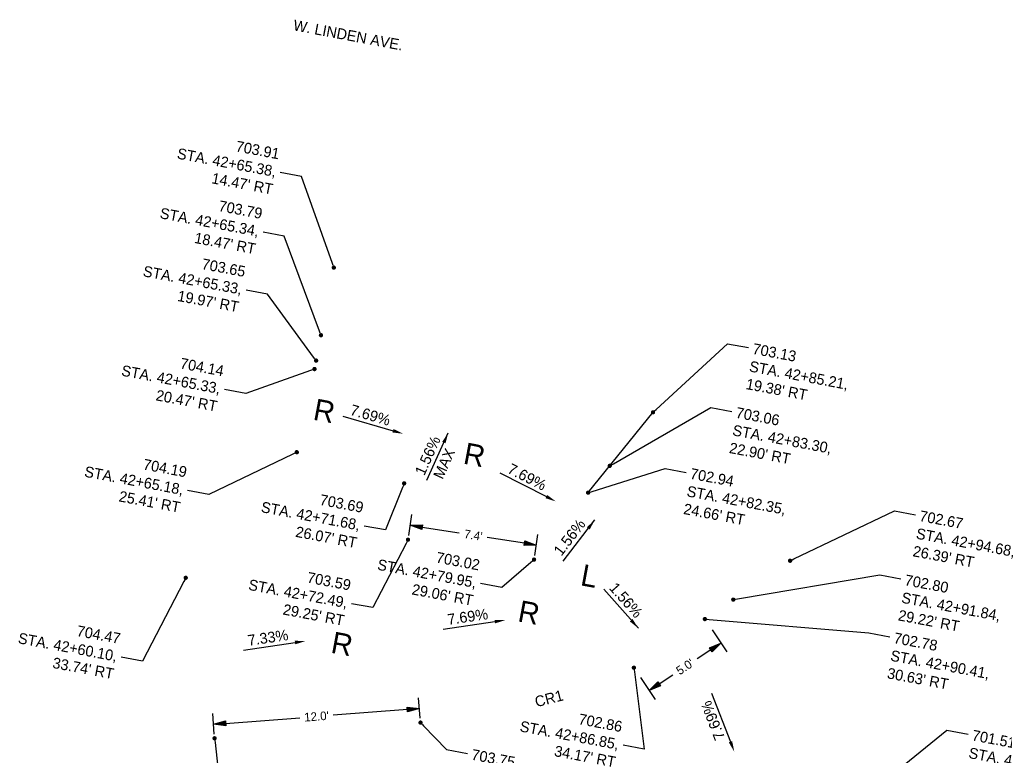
# Model space of a CAD drawing. Header units: feet. Extents: x 1464127 to 1492048, y 602360 to 652423.
# Tile 2 of 13: x 1464133 to 1464190, y 602396 to 602438. Entities that reach past the tile are written whole.
import ezdxf
from ezdxf import colors
from ezdxf.entities.mleader import LeaderData, LeaderLine
from ezdxf.math import Vec2, Vec3

# ---------------------------------------------------------------- set-up
doc = ezdxf.new("R2010")
doc.units = ezdxf.units.FT
doc.header["$MEASUREMENT"] = 0
doc.layers.add('DT_P_Feature_Line', color=2, linetype='Continuous', plot=False)
doc.layers.add('GE_P_CL_Text', color=4, linetype='Continuous')
doc.layers.add('PV_P_Text', color=8, linetype='Continuous')
doc.styles.add('Slanted-Normal', font='font31.shx', dxfattribs={"height": 0.1})
doc.styles.get("Standard").update_dxf_attribs({"font": 'font31.shx'})
doc.dimstyles.new('Dec-1  Slanted', dxfattribs={"dimtxt": 0.14, "dimasz": 0.14, "dimexe": 0.07000000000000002, "dimexo": 0.07000000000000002, "dimgap": 0.07000000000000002, "dimtad": 1, "dimdec": 1, "dimzin": 3, "dimdsep": 46, "dimtxsty": 'Slanted-Normal', "dimblk": 'Dim1', "dimcen": 0, "dimclrd": 95, "dimclre": 95, "dimclrt": 7, "dimadec": 1, "dimazin": 3, "dimtfac": 1, "dimtdec": 1, "dimtix": 1, "dimtofl": 0, "dimtmove": 1, "dimatfit": 3, "dimldrblk": 'Dim1', "dimfxl": 1, "dimtolj": 1, "dimtzin": 0, "dimlwd": -1, "dimlwe": -1, "dimarcsym": 0})

# ---------------------------------------------------------------- blocks, each defined once
blk = doc.blocks.new('_Dot')
at = {"color": 0, "linetype": 'ByBlock', "lineweight": -2}
blk.add_line((-0.5, 0), (-1, 0), dxfattribs=at)
at = {"color": 0, "linetype": 'ByBlock', "const_width": 0.5}
blk.add_lwpolyline([(-0.25, 0, 1), (0.25, 0, 1)], format="xyb", close=True, dxfattribs=at)
blk = doc.blocks.new('Dim1')
h = blk.add_hatch(color=4)
h.dxf.hatch_style = 1
h.paths.add_polyline_path([(0, 0), (-1.000000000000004, -0.1999999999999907), (-1.000000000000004, 0.1999999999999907)])
at = {"color": 4}
blk.add_lwpolyline([(0, 0), (-1.000000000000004, -0.1999999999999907), (-1.000000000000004, 0.1999999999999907), (0, 0)], dxfattribs=at)
blk = doc.blocks.new('*D1128')
at = {"layer": 'Defpoints', "color": 0, "transparency": 16777216}
for p in [(1464173.323245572, 602403.2395406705, 135.8839999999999), (1464173.967064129, 602402.2690254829), (1464169.156680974, 602400.4755328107, 135.8839999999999)]:
    blk.add_point(p, dxfattribs=at)
at = {"layer": 'PV_P_Text', "color": 95, "linetype": 'Continuous', "transparency": 16777216}
for p, q in [((1464173.461445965, 602403.0312124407), (1464174.312565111, 602401.7482049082)), ((1464173.383745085, 602401.8820643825), (1464172.591436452, 602401.3564641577)), ((1464169.294881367, 602400.2672045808), (1464170.146000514, 602398.9841970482)), ((1464170.383818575, 602399.8919787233), (1464171.176127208, 602400.4175789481))]:
    blk.add_line(p, q, dxfattribs=at)
at = {"layer": 'PV_P_Text', "color": 95, "transparency": 16777216, "xscale": 0.7000000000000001, "yscale": 0.7000000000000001, "zscale": 0.7000000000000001}
for p, rotation in [((1464173.967064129, 602402.2690254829), 33.55942562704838), ((1464169.800499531, 602399.505017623), 213.5594256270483)]:
    blk.add_blockref('Dim1', p, dxfattribs=dict(at, rotation=rotation))
at = {"layer": 'PV_P_Text', "color": 7, "transparency": 16777216, "insert": (1464171.88378183, 602400.8870215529), "char_height": 0.5, "attachment_point": 5, "rotation": 33.55942562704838, "style": 'Slanted-Normal'}
blk.add_mtext("\\A1;5.0'", dxfattribs=at)
blk = doc.blocks.new('*D1135')
at = {"layer": 'Defpoints', "color": 0, "transparency": 16777216}
for p in [(1464155.790657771, 602408.2723660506, 838.9409999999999), (1464163.246010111, 602407.9576718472), (1464163.112767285, 602407.1148306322, 838.9409999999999)]:
    blk.add_point(p, dxfattribs=at)
at = {"layer": 'PV_P_Text', "color": 95, "linetype": 'Continuous', "transparency": 16777216}
for p, q in [((1464155.829694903, 602408.5192994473), (1464156.021493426, 602409.7325407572)), ((1464156.615314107, 602409.0059032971), (1464158.771642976, 602408.6650142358)), ((1464162.5545966, 602408.0669758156), (1464160.398267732, 602408.4078648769)), ((1464163.151804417, 602407.3617640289), (1464163.34360294, 602408.5750053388))]:
    blk.add_line(p, q, dxfattribs=at)
at = {"layer": 'PV_P_Text', "color": 95, "transparency": 16777216, "xscale": 0.7, "yscale": 0.7, "zscale": 0.7}
for p, rotation in [((1464155.923900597, 602409.1152072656), 171.01658691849), ((1464163.246010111, 602407.9576718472), 351.01658691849)]:
    blk.add_blockref('Dim1', p, dxfattribs=dict(at, rotation=rotation))
at = {"layer": 'PV_P_Text', "color": 7, "transparency": 16777216, "insert": (1464159.584955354, 602408.5364395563), "char_height": 0.5, "attachment_point": 5, "rotation": 351.01658691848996, "style": 'Slanted-Normal'}
blk.add_mtext("\\A1;7.4'", dxfattribs=at)
blk = doc.blocks.new('*D1137')
at = {"layer": 'Defpoints', "color": 0, "transparency": 16777216}
for p in [(1464156.456998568, 602398.4591826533), (1464156.519, 602397.6459999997, 838.9409999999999), (1464144.553728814, 602396.7337031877, 838.9409999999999)]:
    blk.add_point(p, dxfattribs=at)
at = {"layer": 'PV_P_Text', "color": 95, "linetype": 'Continuous', "transparency": 16777216}
for p, q in [((1464156.499993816, 602397.8952764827), (1464156.409483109, 602399.082373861)), ((1464144.534722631, 602396.9829796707), (1464144.444211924, 602398.1700770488)), ((1464155.759024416, 602398.4059653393), (1464151.433879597, 602398.0761929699)), ((1464145.189701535, 602397.6001031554), (1464149.514846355, 602397.9298755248))]:
    blk.add_line(p, q, dxfattribs=at)
at = {"layer": 'PV_P_Text', "color": 95, "transparency": 16777216, "xscale": 0.7000000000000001, "yscale": 0.7000000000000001, "zscale": 0.7000000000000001}
for p, rotation in [((1464156.456998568, 602398.4591826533), 4.360103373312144), ((1464144.491727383, 602397.5468858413), 184.3601033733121)]:
    blk.add_blockref('Dim1', p, dxfattribs=dict(at, rotation=rotation))
at = {"layer": 'PV_P_Text', "color": 7, "transparency": 16777216, "insert": (1464150.474362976, 602398.0030342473), "char_height": 0.5, "attachment_point": 5, "rotation": 4.360103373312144, "style": 'Slanted-Normal'}
blk.add_mtext("\\A1;12.0'", dxfattribs=at)

msp = doc.modelspace()

# ---------------------------------------------------------------- linework, layer by layer
at = {"layer": 'DT_P_Feature_Line', "flags": 128}
msp.add_lwpolyline([(1464166.254939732, 602411.0041432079), (1464170.025546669, 602415.6713182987)], dxfattribs=at)
at = {"layer": 'PV_P_Text', "color": 7, "linetype": 'ByBlock', "lineweight": -2}
for points in [[(1464152.008804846, 602415.4436538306), (1464154.91926515, 602414.6008963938)], [(1464156.891890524, 602411.7223898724), (1464158.131753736, 602414.4871246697)], [(1464161.128980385, 602412.1521474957), (1464163.828229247, 602410.7755303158)], [(1464164.800285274, 602407.0222851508), (1464166.646238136, 602409.4250912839)], [(1464167.165037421, 602405.3929307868), (1464169.17426859, 602403.1248899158)], [(1464157.833483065, 602403.0740902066), (1464160.831642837, 602403.5123335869)], [(1464146.22734487, 602401.8583184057), (1464149.225504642, 602402.296561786)]]:
    msp.add_lwpolyline(points, dxfattribs=at)
at = {"layer": 'PV_P_Text', "color": 7, "linetype": 'ByBlock', "lineweight": -2, "elevation": 859.4659999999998}
msp.add_lwpolyline([(1464173.433235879, 602399.3601854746), (1464174.525923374, 602396.5340479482)], dxfattribs=at)
at = {"layer": 'PV_P_Text', "color": 7}
for points in [[(1464154.890292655, 602414.5008399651), (1464155.519603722, 602414.4270614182), (1464154.948237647, 602414.7009528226)], [(1464157.780961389, 602413.9594690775), (1464158.131753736, 602414.4871246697), (1464157.97105468, 602413.8742205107)], [(1464163.780903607, 602410.6827349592), (1464164.385001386, 602410.4915764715), (1464163.875554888, 602410.8683256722)], [(1464166.182870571, 602408.9929267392), (1464166.646238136, 602409.4250912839), (1464166.34807894, 602408.8660056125)], [(1464168.837797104, 602403.6617908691), (1464169.17426859, 602403.1248899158), (1464168.681854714, 602403.5236433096)], [(1464160.846708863, 602403.4092622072), (1464161.450071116, 602403.6027297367), (1464160.816576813, 602403.6154049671)], [(1464149.240570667, 602402.1934904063), (1464149.843932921, 602402.3869579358), (1464149.210438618, 602402.3996331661)], [(1464174.623080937, 602396.571612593, 859.4659999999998), (1464174.751311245, 602395.9511025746, 859.4659999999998), (1464174.428765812, 602396.4964833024, 859.4659999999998)]]:
    msp.add_solid(points, dxfattribs=at)

# ---------------------------------------------------------------- texts
at = {"layer": 'GE_P_CL_Text', "insert": (1464149.202531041, 602438.4863126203), "char_height": 0.625, "attachment_point": 1, "rotation": 349.4302031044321}
msp.add_mtext_dynamic_manual_height_columns('W. LINDEN AVE.', width=23.04044379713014, gutter_width=10, heights=[0], dxfattribs=at)
at = {"layer": 'PV_P_Text', "color": 7, "attachment_point": 5}
for s, insert, char_height, rotation in [('R', (1464150.930503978, 602415.7534904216), 1.25, 349.4068206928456), ('7.69%', (1464153.604875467, 602415.5086672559), 0.6249999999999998, 343.85101550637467), ('1.56%', (1464156.938877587, 602413.1592872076), 0.6249999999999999, 65.84584197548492), ('R', (1464159.655250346, 602413.2020367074), 1.25, 349.4068206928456), ('MAX', (1464157.88447515, 602412.6923829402), 0.6249999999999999, 65.84584197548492), ('7.69%', (1464162.708663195, 602411.9149336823), 0.6249999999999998, 332.97841402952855), ('1.56%', (1464165.178484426, 602408.4093133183), 0.625, 52.466772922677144), ('L', (1464166.328517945, 602406.1620085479), 1.25, 349.4068206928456), ('1.56%', (1464168.455200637, 602404.7586117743), 0.625, 311.53736164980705), ('R', (1464162.82209914, 602404.0380013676), 1.25, 349.4068206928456), ('7.69%', (1464159.259324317, 602403.7942602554), 0.6249999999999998, 8.316076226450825), ('7.33%', (1464147.653186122, 602402.5784884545), 0.6249999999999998, 8.316076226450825), ('R', (1464151.963935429, 602402.2170658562), 1.25, 349.4068206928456), ('CR1', (1464163.984590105, 602399.0407571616), 0.6249999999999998, 14.422859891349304), ('7.69%', (1464173.50727939, 602397.7645082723, 859.4659999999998), 0.625, 111.13831365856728)]:
    msp.add_mtext(s, dxfattribs=dict(at, insert=insert, char_height=char_height, rotation=rotation))

# ---------------------------------------------------------------- dimensions: what is measured, and where the dimension line sits
at = {"layer": 'PV_P_Text', "color": 7}
for p1, p2, distance, picture, middle in [((1464155.790657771, 602408.2723660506), (1464163.112767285, 602407.1148306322), 0.8533082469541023, '*D1135', (1464159.584955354, 602408.5364395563, -838.9409999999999)), ((1464169.156680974, 602400.4755328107), (1464173.323245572, 602403.2395406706), -1.1646467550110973, '*D1128', (1464171.88378183, 602400.8870215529, -135.8839999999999)), ((1464144.553728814, 602396.7337031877), (1464156.518999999, 602397.6459999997), 0.8155428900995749, '*D1137', (1464150.474362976, 602398.0030342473, -838.9409999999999))]:
    dim = msp.add_aligned_dim(p1=p1, p2=p2, distance=distance, dimstyle='Dec-1  Slanted', override={"dimscale": 0, "dimexe": 0.125, "dimexo": 0.05, "dimgap": 0.025, "dimtad": 0, "dimpost": "'"}, dxfattribs=at)
    dim.commit()
    dim.dimension.update_dxf_attribs({"geometry": picture, "text_midpoint": middle})

# ---------------------------------------------------------------- leaders
ml = msp.add_multileader_mtext('Standard', dxfattribs=at)
ml.set_content("703.91\\PSTA. 42+65.38, \\P14.47' RT", color=7)
ml.set_leader_properties()
ml.set_arrow_properties(name='DOT')
ml.build(insert=Vec2(0, 0))
ml.multileader.update_dxf_attribs({"text_right_attachment_type": 2, "dogleg_length": 0.25, "arrow_head_size": 0.25, "scale": 5})
ctx = ml.context
ctx.base_point, ctx.scale, ctx.char_height, ctx.arrow_head_size, ctx.landing_gap_size, ctx.plane_origin, ctx.plane_x_axis, ctx.plane_y_axis = Vec3(1464141.144084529, 602432.0198807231), 5, 0.625, 0.25, 0.25, Vec3(1464191.776130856, 602439.5310041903), Vec3(0.9828871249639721, -0.1842088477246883), Vec3(0.1842088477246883, 0.9828871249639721)
ctx.right_attachment, ctx.text_align_type = 2, 2
notes = []
notes.append((ctx, [(0, (1, 1, 0), (1464149.600241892, 602429.3752579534), (-0.982887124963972, 0.1842088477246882), 1.250000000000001, [(0, [(1464151.479505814, 602424.0803587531)], 0, [])])]))
ctx.mtext.insert, ctx.mtext.text_direction, ctx.mtext.rotation, ctx.mtext.alignment, ctx.mtext.flow_direction = Vec3(1464148.375360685, 602430.9825642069), Vec3(0.9828871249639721, -0.1842088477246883), 6.097918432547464, 3, 5
ml = msp.add_multileader_mtext('Standard', dxfattribs=at)
ml.set_content("703.79\\PSTA. 42+65.34, \\P18.47' RT", color=7)
ml.set_leader_properties()
ml.set_arrow_properties(name='DOT')
ml.build(insert=Vec2(0, 0))
ml.multileader.update_dxf_attribs({"text_right_attachment_type": 2, "dogleg_length": 0.25, "arrow_head_size": 0.25, "scale": 5})
ctx = ml.context
ctx.base_point, ctx.scale, ctx.char_height, ctx.arrow_head_size, ctx.landing_gap_size, ctx.plane_origin, ctx.plane_x_axis, ctx.plane_y_axis = Vec3(1464140.1392024, 602428.5567800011), 5, 0.625, 0.25, 0.25, Vec3(1464191.029581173, 602435.6012887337), Vec3(0.9828871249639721, -0.1842088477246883), Vec3(0.1842088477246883, 0.9828871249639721)
ctx.right_attachment, ctx.text_align_type = 2, 2
notes.append((ctx, [(0, (1, 1, 0), (1464148.600235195, 602425.9112434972), (-0.9828871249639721, 0.1842088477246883), 1.250000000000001, [(0, [(1464150.732956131, 602420.1506432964)], 0, [])])]))
ctx.mtext.insert, ctx.mtext.text_direction, ctx.mtext.rotation, ctx.mtext.alignment, ctx.mtext.flow_direction = Vec3(1464147.375353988, 602427.5185497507), Vec3(0.9828871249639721, -0.1842088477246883), 6.097918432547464, 3, 5
ml = msp.add_multileader_mtext('Standard', dxfattribs=at)
ml.set_content("703.65\\PSTA. 42+65.33, \\P19.97' RT", color=7)
ml.set_leader_properties()
ml.set_arrow_properties(name='DOT')
ml.build(insert=Vec2(0, 0))
ml.multileader.update_dxf_attribs({"text_right_attachment_type": 2, "dogleg_length": 0.25, "arrow_head_size": 0.25, "scale": 5})
ctx = ml.context
ctx.base_point, ctx.scale, ctx.char_height, ctx.arrow_head_size, ctx.landing_gap_size, ctx.plane_origin, ctx.plane_x_axis, ctx.plane_y_axis = Vec3(1464139.153179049, 602425.185510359), 5, 0.625, 0.25, 0.25, Vec3(1464190.749625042, 602434.1276454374), Vec3(0.9828871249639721, -0.1842088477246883), Vec3(0.1842088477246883, 0.9828871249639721)
ctx.right_attachment, ctx.text_align_type = 2, 2
notes.append((ctx, [(0, (1, 1, 0), (1464147.619087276, 602422.5390601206), (-0.9828871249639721, 0.1842088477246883), 1.250000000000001, [(0, [(1464150.453, 602418.6770000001)], 0, [])])]))
ctx.mtext.insert, ctx.mtext.text_direction, ctx.mtext.rotation, ctx.mtext.alignment, ctx.mtext.flow_direction = Vec3(1464146.39420607, 602424.1463663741), Vec3(0.9828871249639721, -0.1842088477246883), 6.097918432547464, 3, 5
ml = msp.add_multileader_mtext('Standard', dxfattribs=at)
ml.set_content("703.13\\PSTA. 42+85.21, \\P19.38' RT", color=7)
ml.set_leader_properties()
ml.set_arrow_properties(name='DOT')
ml.build(insert=Vec2(0, 0))
ml.multileader.update_dxf_attribs({"text_right_attachment_type": 2, "dogleg_length": 0.25, "arrow_head_size": 0.25, "scale": 5})
ctx = ml.context
ctx.base_point, ctx.scale, ctx.char_height, ctx.arrow_head_size, ctx.landing_gap_size, ctx.plane_origin, ctx.plane_x_axis, ctx.plane_y_axis = Vec3(1464175.582286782, 602419.4297974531), 5, 0.625, 0.25, 0.25, Vec3(1464210.322171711, 602431.1219637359), Vec3(0.9828871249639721, -0.1842088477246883), Vec3(0.1842088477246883, 0.9828871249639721)
ctx.right_attachment = 2
notes.append((ctx, [(1, (1, 1, 0), (1464174.353677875, 602419.6600585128), (0.982887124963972, -0.1842088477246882), 1.250000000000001, [(0, [(1464170.025546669, 602415.6713182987)], 0, [])])]))
ctx.mtext.insert, ctx.mtext.text_direction, ctx.mtext.rotation, ctx.mtext.flow_direction = Vec3(1464175.885573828, 602419.6908974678), Vec3(0.9828871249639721, -0.1842088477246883), 6.097918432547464, 5
ml = msp.add_multileader_mtext('Standard', dxfattribs=at)
ml.set_content("704.14\\PSTA. 42+65.33, \\P20.47' RT", color=7)
ml.set_leader_properties()
ml.set_arrow_properties(name='DOT')
ml.build(insert=Vec2(0, 0))
ml.multileader.update_dxf_attribs({"text_right_attachment_type": 2, "dogleg_length": 0.25, "arrow_head_size": 0.25, "scale": 5})
ctx = ml.context
ctx.base_point, ctx.scale, ctx.char_height, ctx.arrow_head_size, ctx.landing_gap_size, ctx.plane_origin, ctx.plane_x_axis, ctx.plane_y_axis = Vec3(1464137.897181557, 602419.4125474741), 5, 0.625, 0.25, 0.25, Vec3(1464190.656306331, 602433.6364310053), Vec3(0.9828871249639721, -0.1842088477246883), Vec3(0.1842088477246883, 0.9828871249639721)
ctx.right_attachment, ctx.text_align_type = 2, 2
notes.append((ctx, [(0, (1, 1, 0), (1464146.363089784, 602416.7660972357), (-0.9828871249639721, 0.1842088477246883), 1.250000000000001, [(0, [(1464150.359681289, 602418.1857855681)], 0, [])])]))
ctx.mtext.insert, ctx.mtext.text_direction, ctx.mtext.rotation, ctx.mtext.alignment, ctx.mtext.flow_direction = Vec3(1464145.138208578, 602418.3734034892), Vec3(0.9828871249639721, -0.1842088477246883), 6.097918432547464, 3, 5
ml = msp.add_multileader_mtext('Standard', dxfattribs=at)
ml.set_content("703.06\\PSTA. 42+83.30, \\P22.90' RT", color=7)
ml.set_leader_properties()
ml.set_arrow_properties(name='DOT')
ml.build(insert=Vec2(0, 0))
ml.multileader.update_dxf_attribs({"text_right_attachment_type": 2, "dogleg_length": 0.25, "arrow_head_size": 0.25, "scale": 5})
ctx = ml.context
ctx.base_point, ctx.scale, ctx.char_height, ctx.arrow_head_size, ctx.landing_gap_size, ctx.plane_origin, ctx.plane_x_axis, ctx.plane_y_axis = Vec3(1464174.610373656, 602415.7171544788), 5, 0.625, 0.25, 0.25, Vec3(1464207.808433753, 602428.0105136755), Vec3(0.9828871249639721, -0.1842088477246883), Vec3(0.1842088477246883, 0.9828871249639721)
ctx.right_attachment = 2
notes.append((ctx, [(1, (1, 1, 0), (1464173.38176475, 602415.9474155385), (0.982887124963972, -0.1842088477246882), 1.250000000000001, [(0, [(1464167.511808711, 602412.5598682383)], 0, [])])]))
ctx.mtext.insert, ctx.mtext.text_direction, ctx.mtext.rotation, ctx.mtext.flow_direction = Vec3(1464174.913660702, 602415.9782544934), Vec3(0.9828871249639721, -0.1842088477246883), 6.097918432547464, 5
ml = msp.add_multileader_mtext('Standard', dxfattribs=at)
ml.set_content("704.19\\PSTA. 42+65.18, \\P25.41' RT", color=7)
ml.set_leader_properties()
ml.set_arrow_properties(name='DOT')
ml.build(insert=Vec2(0, 0))
ml.multileader.update_dxf_attribs({"text_right_attachment_type": 2, "dogleg_length": 0.25, "arrow_head_size": 0.25, "scale": 5})
ctx = ml.context
ctx.base_point, ctx.scale, ctx.char_height, ctx.arrow_head_size, ctx.landing_gap_size, ctx.plane_origin, ctx.plane_x_axis, ctx.plane_y_axis = Vec3(1464136.012170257, 602413.492130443, 704.1879999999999), 5, 0.625, 0.25, 0.25, Vec3(1464189.625625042, 602428.8046454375, 704.1879999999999), Vec3(0.9828871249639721, -0.1842088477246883), Vec3(0.1842088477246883, 0.9828871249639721)
ctx.right_attachment, ctx.text_align_type = 2, 2
notes.append((ctx, [(0, (1, 1, 0), (1464144.214805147, 602410.8950218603, 704.1879999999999), (-0.982887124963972, 0.1842088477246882), 1.250000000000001, [(0, [(1464149.329, 602413.3540000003, 704.1879999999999)], 0, [])])]))
ctx.mtext.insert, ctx.mtext.text_direction, ctx.mtext.rotation, ctx.mtext.alignment, ctx.mtext.flow_direction = Vec3(1464142.989923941, 602412.5023281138, 704.1879999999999), Vec3(0.9828871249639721, -0.1842088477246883), 6.097918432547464, 3, 5
ml = msp.add_multileader_mtext('Standard', dxfattribs=at)
ml.set_content("702.94\\PSTA. 42+82.35, \\P24.66' RT", color=7)
ml.set_leader_properties()
ml.set_arrow_properties(name='DOT')
ml.build(insert=Vec2(0, 0))
ml.multileader.update_dxf_attribs({"text_right_attachment_type": 2, "dogleg_length": 0.25, "arrow_head_size": 0.25, "scale": 5})
ctx = ml.context
ctx.base_point, ctx.scale, ctx.char_height, ctx.arrow_head_size, ctx.landing_gap_size, ctx.plane_origin, ctx.plane_x_axis, ctx.plane_y_axis = Vec3(1464171.952849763, 602412.1745448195), 5, 0.625, 0.25, 0.25, Vec3(1464206.551564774, 602426.454788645), Vec3(0.9828871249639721, -0.1842088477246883), Vec3(0.1842088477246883, 0.9828871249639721)
ctx.right_attachment = 2
notes.append((ctx, [(1, (1, 1, 0), (1464170.724240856, 602412.4048058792), (0.982887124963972, -0.1842088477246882), 1.250000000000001, [(0, [(1464166.254939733, 602411.0041432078)], 0, [])])]))
ctx.mtext.insert, ctx.mtext.text_direction, ctx.mtext.rotation, ctx.mtext.flow_direction = Vec3(1464172.256136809, 602412.4356448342), Vec3(0.9828871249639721, -0.1842088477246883), 6.097918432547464, 5
ml = msp.add_multileader_mtext('Standard', dxfattribs=at)
ml.set_content("703.69\\PSTA. 42+71.68, \\P26.07' RT", color=7)
ml.set_leader_properties()
ml.set_arrow_properties(name='DOT')
ml.build(insert=Vec2(0, 0))
ml.multileader.update_dxf_attribs({"text_right_attachment_type": 2, "dogleg_length": 0.25, "arrow_head_size": 0.25, "scale": 5})
ctx = ml.context
ctx.base_point, ctx.scale, ctx.char_height, ctx.arrow_head_size, ctx.landing_gap_size, ctx.plane_origin, ctx.plane_x_axis, ctx.plane_y_axis = Vec3(1464146.283482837, 602411.4316308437), 5, 0.625, 0.25, 0.25, Vec3(1464195.863087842, 602426.9939708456), Vec3(0.9828871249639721, -0.1842088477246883), Vec3(0.1842088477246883, 0.9828871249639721)
ctx.right_attachment, ctx.text_align_type = 2, 2
notes.append((ctx, [(0, (1, 1, 0), (1464154.476366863, 602408.8363497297), (-0.982887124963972, 0.1842088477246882), 1.250000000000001, [(0, [(1464155.566462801, 602411.5433254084)], 0, [])])]))
ctx.mtext.insert, ctx.mtext.text_direction, ctx.mtext.rotation, ctx.mtext.alignment, ctx.mtext.flow_direction = Vec3(1464153.251485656, 602410.4436559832), Vec3(0.9828871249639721, -0.1842088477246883), 6.097918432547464, 3, 5
ml = msp.add_multileader_mtext('Standard', dxfattribs=at)
ml.set_content("702.67\\PSTA. 42+94.68, \\P26.39' RT", color=7)
ml.set_leader_properties()
ml.set_arrow_properties(name='DOT')
ml.build(insert=Vec2(0, 0))
ml.multileader.update_dxf_attribs({"text_right_attachment_type": 2, "dogleg_length": 0.25, "arrow_head_size": 0.25, "scale": 5})
ctx = ml.context
ctx.base_point, ctx.scale, ctx.char_height, ctx.arrow_head_size, ctx.landing_gap_size, ctx.plane_origin, ctx.plane_x_axis, ctx.plane_y_axis = Vec3(1464185.276128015, 602409.7173001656), 5, 0.625, 0.25, 0.25, Vec3(1464218.903924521, 602417.61800722), Vec3(0.9828871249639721, -0.1842088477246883), Vec3(0.1842088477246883, 0.9828871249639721)
ctx.right_attachment = 2
notes.append((ctx, [(1, (1, 1, 0), (1464184.047519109, 602409.9475612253), (0.982887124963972, -0.1842088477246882), 1.250000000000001, [(0, [(1464177.991398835, 602407.048535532)], 0, [])])]))
ctx.mtext.insert, ctx.mtext.text_direction, ctx.mtext.rotation, ctx.mtext.flow_direction = Vec3(1464185.579415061, 602409.9784001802), Vec3(0.9828871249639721, -0.1842088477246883), 6.097918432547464, 5
ml = msp.add_multileader_mtext('Standard', dxfattribs=at)
ml.set_content("703.59\\PSTA. 42+72.49, \\P29.25' RT", color=7)
ml.set_leader_properties()
ml.set_arrow_properties(name='DOT')
ml.build(insert=Vec2(0, 0))
ml.multileader.update_dxf_attribs({"text_right_attachment_type": 2, "dogleg_length": 0.25, "arrow_head_size": 0.25, "scale": 5})
ctx = ml.context
ctx.base_point, ctx.scale, ctx.char_height, ctx.arrow_head_size, ctx.landing_gap_size, ctx.plane_origin, ctx.plane_x_axis, ctx.plane_y_axis = Vec3(1464145.312592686, 602406.9634252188), 5, 0.625, 0.25, 0.25, Vec3(1464196.087282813, 602423.7230114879), Vec3(0.9828871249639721, -0.1842088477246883), Vec3(0.1842088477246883, 0.9828871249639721)
ctx.right_attachment, ctx.text_align_type = 2, 2
notes.append((ctx, [(0, (1, 1, 0), (1464153.744372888, 602404.323371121), (-0.982887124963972, 0.1842088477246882), 1.250000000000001, [(0, [(1464155.790657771, 602408.2723660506)], 0, [])])]))
ctx.mtext.insert, ctx.mtext.text_direction, ctx.mtext.rotation, ctx.mtext.alignment, ctx.mtext.flow_direction = Vec3(1464152.519491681, 602405.9306773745), Vec3(0.9828871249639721, -0.1842088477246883), 6.097918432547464, 3, 5
ml = msp.add_multileader_mtext('Standard', dxfattribs=at)
ml.set_content("703.02\\PSTA. 42+79.95, \\P29.06' RT", color=7)
ml.set_leader_properties()
ml.set_arrow_properties(name='DOT')
ml.build(insert=Vec2(0, 0))
ml.multileader.update_dxf_attribs({"text_right_attachment_type": 2, "dogleg_length": 0.25, "arrow_head_size": 0.25, "scale": 5})
ctx = ml.context
ctx.base_point, ctx.scale, ctx.char_height, ctx.arrow_head_size, ctx.landing_gap_size, ctx.plane_origin, ctx.plane_x_axis, ctx.plane_y_axis = Vec3(1464152.787884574, 602408.133663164), 5, 0.625, 0.25, 0.25, Vec3(1464203.409392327, 602422.5654760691), Vec3(0.9828871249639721, -0.1842088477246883), Vec3(0.1842088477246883, 0.9828871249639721)
ctx.right_attachment, ctx.text_align_type = 2, 2
notes.append((ctx, [(0, (1, 1, 0), (1464161.234291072, 602405.4908678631), (-0.9828871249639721, 0.1842088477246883), 1.250000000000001, [(0, [(1464163.112767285, 602407.1148306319)], 0, [])])]))
ctx.mtext.insert, ctx.mtext.text_direction, ctx.mtext.rotation, ctx.mtext.alignment, ctx.mtext.flow_direction = Vec3(1464160.009409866, 602407.0981741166), Vec3(0.9828871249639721, -0.1842088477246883), 6.097918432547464, 3, 5
ml = msp.add_multileader_mtext('Standard', dxfattribs=at)
ml.set_content("704.47\\PSTA. 42+60.10, \\P33.74' RT", color=7)
ml.set_leader_properties()
ml.set_arrow_properties(name='DOT')
ml.build(insert=Vec2(0, 0))
ml.multileader.update_dxf_attribs({"text_right_attachment_type": 2, "dogleg_length": 0.25, "arrow_head_size": 0.25, "scale": 5})
ctx = ml.context
ctx.base_point, ctx.scale, ctx.char_height, ctx.arrow_head_size, ctx.landing_gap_size, ctx.plane_origin, ctx.plane_x_axis, ctx.plane_y_axis = Vec3(1464132.040203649, 602403.8396722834), 5, 0.625, 0.25, 0.25, Vec3(1464171.648175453, 602418.654094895), Vec3(0.9828871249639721, -0.1842088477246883), Vec3(0.1842088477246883, 0.9828871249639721)
ctx.right_attachment, ctx.text_align_type = 2, 2
notes.append((ctx, [(0, (1, 1, 0), (1464140.35984891, 602401.2206340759), (-0.9828871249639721, 0.1842088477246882), 1.250000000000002, [(0, [(1464142.876139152, 602406.058213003)], 0, [])])]))
ctx.mtext.insert, ctx.mtext.text_direction, ctx.mtext.rotation, ctx.mtext.alignment, ctx.mtext.flow_direction = Vec3(1464139.134967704, 602402.8279403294), Vec3(0.9828871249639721, -0.1842088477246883), 6.097918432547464, 3, 5
ml = msp.add_multileader_mtext('Standard', dxfattribs=at)
ml.set_content("702.80\\PSTA. 42+91.84, \\P29.22' RT", color=7)
ml.set_leader_properties()
ml.set_arrow_properties(name='DOT')
ml.build(insert=Vec2(0, 0))
ml.multileader.update_dxf_attribs({"text_right_attachment_type": 2, "dogleg_length": 0.25, "arrow_head_size": 0.25, "scale": 5})
ctx = ml.context
ctx.base_point, ctx.scale, ctx.char_height, ctx.arrow_head_size, ctx.landing_gap_size, ctx.plane_origin, ctx.plane_x_axis, ctx.plane_y_axis = Vec3(1464184.424893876, 602405.9921141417), 5, 0.625, 0.25, 0.25, Vec3(1464216.617961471, 602416.5771342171), Vec3(0.9828871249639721, -0.1842088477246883), Vec3(0.1842088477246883, 0.9828871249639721)
ctx.right_attachment = 2
notes.append((ctx, [(1, (1, 1, 0), (1464183.19628497, 602406.2223752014), (0.982887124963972, -0.1842088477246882), 1.250000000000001, [(0, [(1464174.690910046, 602404.7887183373)], 0, [])])]))
ctx.mtext.insert, ctx.mtext.text_direction, ctx.mtext.rotation, ctx.mtext.flow_direction = Vec3(1464184.728180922, 602406.2532141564), Vec3(0.9828871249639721, -0.1842088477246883), 6.097918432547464, 5
ml = msp.add_multileader_mtext('Standard', dxfattribs=at)
ml.set_content("702.78\\PSTA. 42+90.41, \\P30.63' RT", color=7)
ml.set_leader_properties()
ml.set_arrow_properties(name='DOT')
ml.build(insert=Vec2(0, 0))
ml.multileader.update_dxf_attribs({"text_right_attachment_type": 2, "dogleg_length": 0.25, "arrow_head_size": 0.25, "scale": 5})
ctx = ml.context
ctx.base_point, ctx.scale, ctx.char_height, ctx.arrow_head_size, ctx.landing_gap_size, ctx.plane_origin, ctx.plane_x_axis, ctx.plane_y_axis = Vec3(1464183.786303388, 602402.6263907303), 5, 0.625, 0.25, 0.25, Vec3(1464215.367992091, 602415.7479318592), Vec3(0.9828871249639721, -0.1842088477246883), Vec3(0.1842088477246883, 0.9828871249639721)
ctx.right_attachment = 2
notes.append((ctx, [(1, (1, 1, 0), (1464182.557694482, 602402.85665179), (0.982887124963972, -0.1842088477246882), 1.250000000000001, [(0, [(1464173.040665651, 602403.6588097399)], 0, [])])]))
ctx.mtext.insert, ctx.mtext.text_direction, ctx.mtext.rotation, ctx.mtext.flow_direction = Vec3(1464184.089590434, 602402.8874907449), Vec3(0.9828871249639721, -0.1842088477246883), 6.097918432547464, 5
ml = msp.add_multileader_mtext('Standard', dxfattribs=at)
ml.set_content("702.86\\PSTA. 42+86.85, \\P34.17' RT", color=7)
ml.set_leader_properties()
ml.set_arrow_properties(name='DOT')
ml.build(insert=Vec2(0, 0))
ml.multileader.update_dxf_attribs({"text_right_attachment_type": 2, "dogleg_length": 0.25, "arrow_head_size": 0.25, "scale": 5})
ctx = ml.context
ctx.base_point, ctx.scale, ctx.char_height, ctx.arrow_head_size, ctx.landing_gap_size, ctx.plane_origin, ctx.plane_x_axis, ctx.plane_y_axis = Vec3(1464161.06654207, 602398.7407875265), 5, 0.625, 0.25, 0.25, Vec3(1464209.453306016, 602415.9261782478), Vec3(0.9828871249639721, -0.1842088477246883), Vec3(0.1842088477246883, 0.9828871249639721)
ctx.right_attachment, ctx.text_align_type = 2, 2
notes.append((ctx, [(0, (1, 1, 0), (1464169.512948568, 602396.0979922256), (-0.9828871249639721, 0.1842088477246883), 1.250000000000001, [(0, [(1464168.915054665, 602400.8340382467)], 0, [])])]))
ctx.mtext.insert, ctx.mtext.text_direction, ctx.mtext.rotation, ctx.mtext.alignment, ctx.mtext.flow_direction = Vec3(1464168.288067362, 602397.7052984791), Vec3(0.9828871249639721, -0.1842088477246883), 6.097918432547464, 3, 5
ml = msp.add_multileader_mtext('Standard', dxfattribs=at)
ml.set_content("703.75\\PSTA. 42+75.15, \\P39.57' RT", color=7)
ml.set_leader_properties()
ml.set_arrow_properties(name='DOT')
ml.build(insert=Vec2(0, 0))
ml.multileader.update_dxf_attribs({"text_right_attachment_type": 2, "dogleg_length": 0.25, "arrow_head_size": 0.25, "scale": 5})
ctx = ml.context
ctx.base_point, ctx.scale, ctx.char_height, ctx.arrow_head_size, ctx.landing_gap_size, ctx.plane_origin, ctx.plane_x_axis, ctx.plane_y_axis = Vec3(1464159.248406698, 602395.8515077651), 5, 0.625, 0.25, 0.25, Vec3(1464196.815625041, 602413.096645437), Vec3(0.9828871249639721, -0.1842088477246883), Vec3(0.1842088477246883, 0.9828871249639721)
ctx.right_attachment = 2
notes.append((ctx, [(1, (1, 1, 0), (1464158.019797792, 602396.0817688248), (0.9828871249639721, -0.1842088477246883), 1.250000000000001, [(0, [(1464156.518999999, 602397.6459999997)], 0, [])])]))
ctx.mtext.insert, ctx.mtext.text_direction, ctx.mtext.rotation, ctx.mtext.flow_direction = Vec3(1464159.551693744, 602396.1126077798), Vec3(0.9828871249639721, -0.1842088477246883), 6.097918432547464, 5
ml = msp.add_multileader_mtext('Standard', dxfattribs=at)
ml.set_content("704.55\\PSTA. 42+63.44, \\P42.62' RT", color=7)
ml.set_leader_properties()
ml.set_arrow_properties(name='DOT')
ml.build(insert=Vec2(0, 0))
ml.multileader.update_dxf_attribs({"text_right_attachment_type": 2, "dogleg_length": 0.25, "arrow_head_size": 0.25, "scale": 5})
ctx = ml.context
ctx.base_point, ctx.scale, ctx.char_height, ctx.arrow_head_size, ctx.landing_gap_size, ctx.plane_origin, ctx.plane_x_axis, ctx.plane_y_axis = Vec3(1464145.966037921, 602394.8054717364), 5, 0.625, 0.25, 0.25, Vec3(1464177.847326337, 602410.8871952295), Vec3(0.9828871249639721, -0.1842088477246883), Vec3(0.1842088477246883, 0.9828871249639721)
ctx.right_attachment = 2
notes.append((ctx, [(1, (1, 1, 0), (1464144.737429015, 602395.0357327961), (0.982887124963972, -0.1842088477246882), 1.250000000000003, [(0, [(1464144.553728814, 602396.7337031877)], 0, [])])]))
ctx.mtext.insert, ctx.mtext.text_direction, ctx.mtext.rotation, ctx.mtext.flow_direction = Vec3(1464146.269324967, 602395.066571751), Vec3(0.9828871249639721, -0.1842088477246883), 6.097918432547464, 5
ml = msp.add_multileader_mtext('Standard', dxfattribs=at)
ml.set_content("701.51\\PSTA. 42+99.83, \\P41.04' RT", color=7)
ml.set_leader_properties()
ml.set_arrow_properties(name='DOT')
ml.build(insert=Vec2(0, 0))
ml.multileader.update_dxf_attribs({"text_right_attachment_type": 2, "dogleg_length": 0.25, "arrow_head_size": 0.25, "scale": 5})
ctx = ml.context
ctx.base_point, ctx.scale, ctx.char_height, ctx.arrow_head_size, ctx.landing_gap_size, ctx.plane_origin, ctx.plane_x_axis, ctx.plane_y_axis = Vec3(1464188.329102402, 602396.9711376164), 5, 0.625, 0.25, 0.25, Vec3(1464220.826274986, 602406.7936134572), Vec3(0.9828871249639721, -0.1842088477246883), Vec3(0.1842088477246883, 0.9828871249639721)
ctx.right_attachment = 2
notes.append((ctx, [(1, (1, 1, 0), (1464187.100493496, 602397.2013986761), (0.982887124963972, -0.1842088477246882), 1.250000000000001, [(0, [(1464180.288023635, 602391.7014734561)], 0, [])])]))
ctx.mtext.insert, ctx.mtext.text_direction, ctx.mtext.rotation, ctx.mtext.flow_direction = Vec3(1464188.632389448, 602397.2322376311), Vec3(0.9828871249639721, -0.1842088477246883), 6.097918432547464, 5
for ctx, leaders in notes:
    for number, flags, end, landing, length, lines in leaders:
        leader = LeaderData()
        leader.index, (leader.has_last_leader_line, leader.has_dogleg_vector, leader.attachment_direction) = number, flags
        leader.last_leader_point, leader.dogleg_vector, leader.dogleg_length = Vec3(end), Vec3(landing), length
        for number, points, colour, breaks in lines:
            line = LeaderLine()
            line.index, line.vertices, line.color, line.breaks = number, Vec3.list(points), colors.encode_raw_color(colour), breaks
            leader.lines.append(line)
        ctx.leaders.append(leader)

doc.saveas('drawing.dxf')
